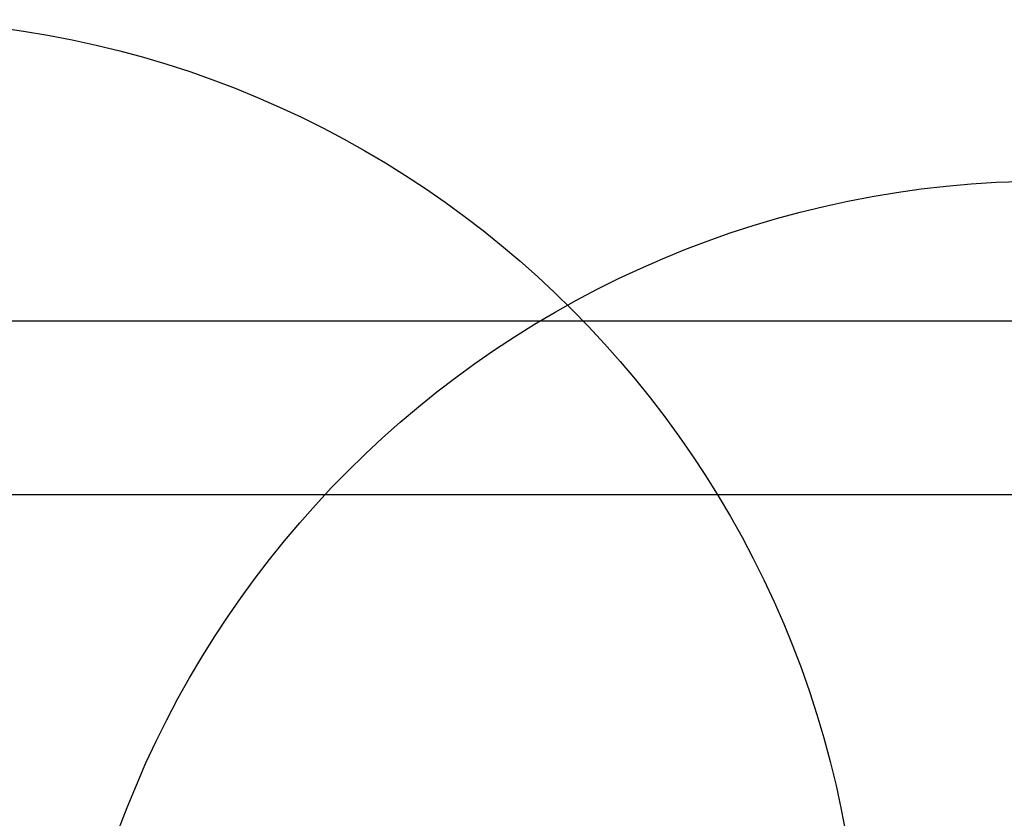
# Model space of a CAD drawing. Header units: millimetres. Extents: x -4107 to 114693, y -37499 to 54671.
# Tile 117 of 156: x 40525 to 60447, y 38522 to 54671. Entities that reach past the tile are written whole.
import ezdxf

# ---------------------------------------------------------------- set-up
doc = ezdxf.new("R2010")
doc.units = ezdxf.units.MM
doc.header["$LTSCALE"] = 50
doc.layers.add('FOK_ BRANDSLANGHASPELS', color=2, linetype='Continuous')
doc.layers.add('FOK_22_BINNENWANDEN', color=2, linetype='Continuous')

# ---------------------------------------------------------------- blocks, each defined once
blk = doc.blocks.new('A$C346C0858')
at = {"layer": 'Defpoints'}
for points in [[(0, 0), (0, 84000), (118800, 84000), (118800, 0)], [(1569, 1982), (110153, 1982), (110153, 80482), (1600, 80482)]]:
    blk.add_lwpolyline(points, close=True, dxfattribs=at)
blk = doc.blocks.new('A$C4D8164B4')
at = {"layer": 'FOK_ BRANDSLANGHASPELS', "color": 2}
blk.add_circle((20000, 20000), 20000, dxfattribs=at)

msp = doc.modelspace()

# ---------------------------------------------------------------- block references
at = {"layer": 'Defpoints'}
msp.add_blockref('A$C346C0858', (-4107.3, -35418.8), dxfattribs=at)
msp.add_blockref('A$C346C0858', (-4107.3, -35418.8), dxfattribs=at)
at = {"layer": 'FOK_ BRANDSLANGHASPELS', "color": 5}
msp.add_blockref('A$C4D8164B4', (17554.1, 14671.5), dxfattribs=at)
at = {"layer": 'FOK_22_BINNENWANDEN', "color": 5}
msp.add_blockref('A$C4D8164B4', (41313.6, 11409.4), dxfattribs=at)

doc.saveas('drawing.dxf')
